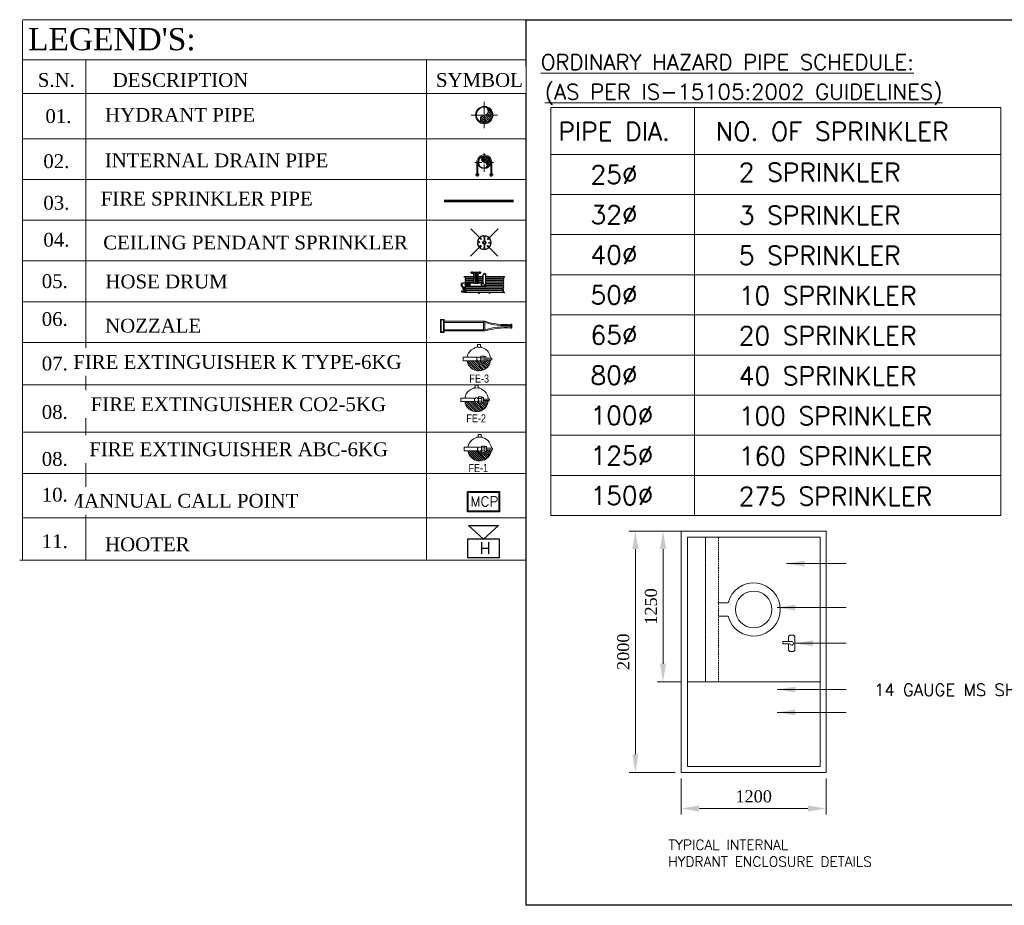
# Model space of a CAD drawing. Header units: inches. Extents: x 127277 to 158499, y 12149 to 20675.
# Tile 1 of 29: x 128240 to 129120, y 14426 to 15217. Entities that reach past the tile are written whole.
import ezdxf

# ---------------------------------------------------------------- set-up
doc = ezdxf.new("R2010")
doc.units = ezdxf.units.IN
doc.header["$MEASUREMENT"] = 0
doc.header["$PDMODE"] = 34
doc.linetypes.add('CENTER', pattern=[50.8, 31.75, -6.35, 6.35, -6.35])
doc.linetypes.add('HIDDEN', pattern=[0.375, 0.25, -0.125])
for name, color, linetype in [('-FT', 7, 'Continuous'), ('FAS', 1, 'Continuous'), ('PP-NOZZLES', 50, 'Continuous'), ('PPFIRE-F-FIRE BOX', 30, 'Continuous')]:
    doc.layers.add(name, color=color, linetype=linetype)
for name, color, linetype, lineweight in [('1-fire extinguisher', 1, 'Continuous', 0), ('FIRE', 1, 'Continuous', 25), ('Fire Extinguisher', 8, 'Continuous', 0), ('PL-SEWER SUMP', 4, 'Continuous', 53), ('PP-FAS MCP', 1, 'Continuous', 5), ('PP-FIRE SPRINKLER', 1, 'Continuous', 0), ('PP-FORMAT', 7, 'Continuous', 18), ('PPFIRE-F- FIRE BOX', 1, 'Continuous', 15), ('PPFIRE-F-RETURN  PIPE', 3, 'Continuous', 0), ('PPFIRE-P-PIPE SUPPORT', 7, 'Continuous', 0)]:
    doc.layers.add(name, color=color, linetype=linetype, lineweight=lineweight)
doc.styles.add('2.5 Arial_regular_annotative', font='arial.ttf', dxfattribs={"width": 0.8, "height": 2.5})
doc.styles.add('Arial', font='GOTHIC.TTF')
doc.styles.add('Calibri Light', font='calibril.ttf', dxfattribs={"height": 0.1})
doc.styles.add('FF TX', font='romans.shx')
doc.styles.add('H P', font='romantic.ttf')
doc.styles.add('romand', font='romand.shx')
doc.styles.add('romant_3', font='romant__.ttf', dxfattribs={"height": 150})
doc.styles.get("Standard").update_dxf_attribs({"font": 'times.ttf', "height": 4})
doc.styles.add('SYMPLEX', font='arial.ttf')
doc.dimstyles.new('HP-50', dxfattribs={"dimscale": 50, "dimtxt": 2, "dimasz": 3, "dimexe": 1, "dimexo": 1, "dimgap": 1, "dimtad": 1, "dimdec": 0, "dimzin": 11, "dimdsep": 46, "dimtxsty": 'H P', "dimcen": 0, "dimdle": 100, "dimclrd": 256, "dimclre": 256, "dimclrt": 256, "dimadec": 0, "dimazin": 0, "dimtfac": 1, "dimtdec": 0, "dimtmove": 0, "dimatfit": 3, "dimfxl": 1, "dimtzin": 11, "dimarcsym": 0})

# ---------------------------------------------------------------- blocks, each defined once
blk = doc.blocks.new('*D691')
at = {"layer": 'Defpoints', "color": 0, "lineweight": 5, "transparency": 16777216}
for p in [(-600, -1350), (600, -1350), (-600, -1648.8)]:
    blk.add_point(p, dxfattribs=at)
at = {"layer": 'PL-SEWER SUMP', "color": 7, "lineweight": -2, "transparency": 16777216}
for p, q in [((-600, -1400), (-600, -1698.8)), ((600, -1400), (600, -1698.8)), ((450, -1648.8), (-450, -1648.8))]:
    blk.add_line(p, q, dxfattribs=at)
at = {"layer": 'PL-SEWER SUMP', "color": 7, "lineweight": 5, "transparency": 16777216}
for points in [[(-450, -1623.8), (-450, -1673.8), (-600, -1648.8)], [(450, -1673.8), (450, -1623.8), (600, -1648.8)]]:
    blk.add_solid(points, dxfattribs=at)
at = {"layer": 'PL-SEWER SUMP', "color": 7, "lineweight": 5, "transparency": 16777216, "insert": (0, -1548.8), "char_height": 100, "attachment_point": 5, "style": 'H P', "bg_fill": 3, "box_fill_scale": 1.25, "bg_fill_color": 257, "bg_fill_transparency": 0}
blk.add_mtext('1200', dxfattribs=at)
blk = doc.blocks.new('*D692')
at = {"layer": 'Defpoints', "color": 0, "lineweight": 5, "transparency": 16777216}
for p in [(-600, 650), (-981.1, -1350), (-600, -1350)]:
    blk.add_point(p, dxfattribs=at)
at = {"layer": 'PL-SEWER SUMP', "color": 7, "lineweight": -2, "transparency": 16777216}
for p, q in [((-650, 650), (-1031.1, 650)), ((-981.1, 500), (-981.1, -1200)), ((-650, -1350), (-1031.1, -1350))]:
    blk.add_line(p, q, dxfattribs=at)
at = {"layer": 'PL-SEWER SUMP', "color": 7, "lineweight": 5, "transparency": 16777216}
for points in [[(-956.1, 500), (-1006.1, 500), (-981.1, 650)], [(-1006.1, -1200), (-956.1, -1200), (-981.1, -1350)]]:
    blk.add_solid(points, dxfattribs=at)
at = {"layer": 'PL-SEWER SUMP', "color": 7, "lineweight": 5, "transparency": 16777216, "insert": (-1081.1, -350), "char_height": 100, "attachment_point": 5, "rotation": 90, "style": 'H P', "bg_fill": 3, "box_fill_scale": 1.25, "bg_fill_color": 257, "bg_fill_transparency": 0}
blk.add_mtext('2000', dxfattribs=at)
blk = doc.blocks.new('*D693')
at = {"layer": 'Defpoints', "color": 0, "lineweight": 5, "transparency": 16777216}
for p in [(-751.3, 650), (-550, 650), (-550, -600)]:
    blk.add_point(p, dxfattribs=at)
at = {"layer": 'PL-SEWER SUMP', "color": 7, "lineweight": -2, "transparency": 16777216}
for p, q in [((-600, 650), (-801.3, 650)), ((-751.3, -450), (-751.3, 500)), ((-600, -600), (-801.3, -600))]:
    blk.add_line(p, q, dxfattribs=at)
at = {"layer": 'PL-SEWER SUMP', "color": 7, "lineweight": 5, "transparency": 16777216}
for points in [[(-726.3, 500), (-776.3, 500), (-751.3, 650)], [(-776.3, -450), (-726.3, -450), (-751.3, -600)]]:
    blk.add_solid(points, dxfattribs=at)
at = {"layer": 'PL-SEWER SUMP', "color": 7, "lineweight": 5, "transparency": 16777216, "insert": (-851.3, 25), "char_height": 100, "attachment_point": 5, "rotation": 90, "style": 'H P', "bg_fill": 3, "box_fill_scale": 1.25, "bg_fill_color": 257, "bg_fill_transparency": 0}
blk.add_mtext('1250', dxfattribs=at)
blk = doc.blocks.new('A$C32221A88')
at = {"layer": 'FAS', "linetype": 'Continuous', "lineweight": 25}
for points in [[(1229.4, -308.7), (1229.4, -43.1), (1382.1, -43.1), (1382.1, -308.7)], [(1382.1, -175.9), (1494.1, -299.4), (1494.1, -52.4)]]:
    blk.add_lwpolyline(points, close=True, dxfattribs=at)
at = {"color": 7, "linetype": 'Continuous', "lineweight": 35, "ltscale": 1000, "insert": (1259.9, -207.3), "char_height": 97.679, "width": 97.679, "attachment_point": 1, "rotation": 90, "style": 'Arial'}
blk.add_mtext('{\\Fromand|c0;H}', dxfattribs=at)
blk = doc.blocks.new('A$C11F365F7')
at = {"layer": 'FAS', "lineweight": 25}
for points in [[(-343, -96), (98, -95), (98, -377), (-343, -377)], [(-333, -106), (88, -105), (88, -367), (-333, -367)]]:
    blk.add_lwpolyline(points, close=True, dxfattribs=at)
at = {"layer": 'FAS', "color": 7, "linetype": 'Continuous', "lineweight": 35, "ltscale": 1000, "insert": (-303, -166), "char_height": 135.65, "width": 414.26, "attachment_point": 1, "style": 'romand'}
blk.add_mtext('{\\Fromand|c0;MCP}', dxfattribs=at)
blk = doc.blocks.new('A$C0C0803E2')
at = {"color": 1}
for p, q in [((77, 433), (77, 158)), ((78, 432), (78, 158)), ((105, 431), (105, 158)), ((132, 431), (132, 158)), ((159, 431), (159, 158)), ((187, 430), (187, 158)), ((214, 430), (214, 158)), ((241, 429), (241, -165)), ((268, 429), (268, -166)), ((295, 429), (295, -166)), ((223, 158), (44, 158)), ((180, 115), (223, 158)), ((223, 158), (223, 93)), ((176, 35), (10, 35)), ((176, 10), (10, 10)), ((180, 115), (44, 115)), ((105, 115), (105, 35)), ((105, 10), (105, -10)), ((132, 115), (132, 35)), ((132, 10), (132, -10)), ((159, 115), (159, 35)), ((159, 10), (159, -10)), ((229, 93), (176, 93)), ((229, 87), (176, 87)), ((176, 87), (176, 35)), ((176, 10), (176, -10)), ((180, 115), (180, 93)), ((229, 87), (229, -100)), ((176, -10), (10, -10)), ((176, -35), (10, -35)), ((105, -35), (105, -163)), ((132, -35), (132, -164)), ((159, -35), (159, -164)), ((176, -35), (176, -100)), ((176, -100), (229, -100)), ((177, -165), (177, -157)), ((179, -100), (179, -131)), ((225, -131), (179, -131)), ((223, -155), (182, -155)), ((183, -131), (183, -155)), ((187, -167), (187, -155)), ((202, -128), (202, -103)), ((217, -167), (217, -155)), ((221, -131), (221, -155)), ((225, -100), (225, -131)), ((227, -165), (227, -157)), ((303, -231), (303, -156)), ((312, -231), (312, -156)), ((177, -230), (177, -222)), ((222, -167), (181, -167)), ((222, -232), (181, -232)), ((223, -220), (182, -220)), ((187, -232), (187, -220)), ((217, -232), (217, -220)), ((227, -230), (227, -222)), ((237, -216), (237, -171)), ((237, -193), (312, -193)), ((241, -216), (241, -171)), ((244, -216), (244, -171)), ((244, -174), (259, -174)), ((244, -183), (259, -183)), ((244, -203), (259, -203)), ((244, -212), (259, -212)), ((259, -174), (271, -176)), ((259, -174), (259, -212)), ((259, -212), (271, -210)), ((271, -211), (271, -175)), ((271, -210), (271, -176)), ((277, -211), (277, -175)), ((277, -188), (303, -188)), ((277, -198), (303, -198))]:
    blk.add_line(p, q, dxfattribs=at)
for points in [[(187, -157), (186, -156), (184, -155), (183, -155), (182, -155), (181, -155), (180, -155), (179, -156), (177, -157)], [(217, -157), (212, -156), (208, -155), (205, -155), (202, -155), (199, -155), (196, -155), (192, -156), (187, -157)], [(217, -157), (219, -156), (220, -155), (221, -155), (222, -155), (223, -155), (224, -155), (226, -156), (227, -157)], [(184, -167), (181, -172), (179, -177), (177, -181), (175, -184), (175, -187), (174, -190), (174, -193), (174, -195), (174, -198), (174, -200), (175, -203), (176, -206), (177, -209), (179, -212), (181, -216), (184, -220)], [(187, -165), (186, -166), (184, -166), (183, -167), (182, -167), (181, -167), (180, -166), (179, -166), (177, -165)], [(187, -222), (186, -221), (184, -220), (183, -220), (182, -220), (181, -220), (180, -220), (179, -221), (177, -222)], [(187, -230), (186, -231), (184, -231), (183, -232), (182, -232), (181, -232), (180, -231), (179, -231), (177, -230)], [(217, -165), (212, -166), (208, -166), (205, -167), (202, -167), (199, -167), (196, -166), (192, -166), (187, -165)], [(217, -222), (212, -221), (208, -220), (205, -220), (202, -220), (199, -220), (196, -220), (192, -221), (187, -222)], [(217, -230), (212, -231), (208, -231), (205, -232), (202, -232), (199, -232), (196, -231), (192, -231), (187, -230)], [(217, -165), (219, -166), (220, -166), (221, -167), (222, -167), (223, -167), (224, -166), (226, -166), (227, -165)], [(217, -222), (219, -221), (220, -220), (221, -220), (222, -220), (223, -220), (224, -220), (226, -221), (227, -222)], [(217, -230), (219, -231), (220, -231), (221, -232), (222, -232), (223, -232), (224, -231), (226, -231), (227, -230)], [(221, -167), (222, -171), (230, -173), (237, -173)], [(221, -220), (222, -215), (230, -213), (237, -213)]]:
    blk.add_lwpolyline(points, dxfattribs=at)
for centre, radius, start, end in [((92, 429), 13.9, 12.8259, 168.805), ((119, 429), 13.9, 12.8259, 168.805), ((146, 428), 13.9, 12.8259, 168.805), ((173, 428), 13.9, 12.8259, 168.805), ((200, 428), 13.9, 12.8259, 168.805), ((227, 427), 13.9, 12.8259, 168.805), ((255, 427), 13.9, 12.8259, 168.805), ((282, 426), 13.9, 12.8259, 168.805), ((309, 426), 13.9, 12.8259, 168.805), ((44, 137), 21.7, 90, 270), ((330, 216), 9.62, 240.8161, 119.1839), ((176, 90), 3.27, 90, 270), ((155, 23), 23.9, 328.6174, 31.3826), ((229, 90), 3.27, 270, 90), ((330, 46), 9.62, 240.8161, 119.1839), ((155, -22), 23.9, 328.6174, 31.3826), ((191, -123), 22.9, 59.5464, 119.6317), ((191, -108), 22.9, 240.3683, 300.4536), ((214, -123), 22.9, 60.3683, 120.4536), ((214, -108), 22.9, 239.5464, 299.6317), ((308, -158), 4.8, 26.6415, 153.3585), ((92, -160), 13.9, 191.195, 347.1741), ((119, -161), 13.9, 191.195, 347.1741), ((146, -161), 13.9, 191.195, 347.1741), ((173, -161), 13.9, 191.195, 280.3679), ((227, -162), 13.9, 275.1235, 347.1741), ((239, -171), 1.59, 0, 180), ((239, -216), 1.59, 180, 0), ((255, -163), 13.9, 191.195, 347.1741), ((242, -171), 1.59, 0, 180), ((242, -216), 1.59, 180, 0), ((282, -163), 13.9, 191.195, 347.1741), ((274, -178), 4.12, 43.7157, 136.2843), ((274, -208), 4.12, 223.7157, 316.2843), ((309, -163), 13.9, 191.195, 347.1741), ((308, -228), 4.8, 206.6415, 333.3585)]:
    blk.add_arc(centre, radius, start, end, dxfattribs=at)
at = {"layer": 'FIRE', "color": 1}
for p, q in [((74, 453), (77, 459)), ((74, 453), (74, 158)), ((77, 459), (77, 158)), ((323, 459), (323, -196)), ((325, 453), (323, 459)), ((325, 453), (325, -191)), ((28, 61), (-9, 61)), ((0, -76), (0, 76)), ((10, 76), (0, 76)), ((10, -76), (10, 76)), ((74, 115), (74, -191)), ((77, 115), (77, -196)), ((77, 115), (77, -162)), ((78, 115), (78, -163)), ((28, -61), (-9, -61)), ((10, -76), (0, -76)), ((74, -191), (77, -196)), ((325, -191), (323, -196))]:
    blk.add_line(p, q, dxfattribs=at)
blk = doc.blocks.new('A$C43F21B05')
at = {"layer": 'PPFIRE-F- FIRE BOX'}
for p, q in [((-27.9, -20.2), (-27.9, -242.8)), ((-21.7, -20.2), (-21.7, -236.5)), ((19.2, -20.2), (19.2, -236.5)), ((25.4, -20.2), (25.4, -242.8)), ((25.4, -236.5), (-27.9, -236.5)), ((25.4, -242.8), (-27.9, -242.8))]:
    blk.add_line(p, q, dxfattribs=at)
for points in [[(36, 0), (36, -20.2), (-36, -20.2), (-36, 0)], [(32.5, -3.6), (32.5, -16.6), (-32.5, -16.6), (-32.5, -3.6)], [(9, -386.3), (9, -392.3), (-12, -392.3), (-12, -386.3)], [(7.4, -387.9), (7.4, -390.7), (-10.5, -390.7), (-10.5, -387.9)]]:
    blk.add_lwpolyline(points, close=True, dxfattribs=at)
for centre, radius, start, end in [((-403.7, -357), 392.8, 355.7167, 16.9094), ((-388.4, -356.7), 383.7, 355.5748, 17.2781), ((361.8, -355.5), 360.4, 161.7772, 184.9141), ((376.8, -355.7), 369.1, 162.1821, 184.7624)]:
    blk.add_arc(centre, radius, start, end, dxfattribs=at)
blk = doc.blocks.new('A$C66E842DC')
at = {"layer": 'PPFIRE-P-PIPE SUPPORT'}
for points in [[(-74.4, 112.7), (-47.7, 112.7), (-47.7, 102.9), (-74.4, 102.9)], [(-74.2, 112.5), (-47.8, 112.5), (-47.8, 103.1), (-74.2, 103.1)], [(47.7, 112.7), (74.4, 112.7), (74.4, 102.9), (47.7, 102.9)], [(47.9, 112.5), (74.2, 112.5), (74.2, 103.1), (47.9, 103.1)]]:
    blk.add_lwpolyline(points, close=True, dxfattribs=at)
for points in [[(-74.2, 112.5), (-67.6, 110.2), (-61, 112.5), (-54.4, 110.2), (-47.8, 112.5)], [(-74.2, 112.5), (-47.8, 112.5)], [(-74.2, 103.1), (-74.2, 112.5)], [(-74.2, 103.1), (-67.6, 105.5), (-61, 103.1), (-54.4, 105.5), (-47.8, 103.1)], [(-67.6, 105.5), (-67.6, 110.2)], [(-65.9, 121), (-66.4, 120), (-65.9, 119), (-66.4, 118), (-65.9, 117), (-66.4, 116), (-65.9, 114.9), (-66.4, 113.9), (-65.9, 112.9)], [(-66.4, 120), (-55.9, 120)], [(-66.4, 118), (-55.9, 118)], [(-66.4, 116), (-55.9, 116)], [(-66.4, 113.9), (-55.9, 113.9)], [(-65.9, 112.9), (-66, 112.7)], [(-65.9, 121), (-56.5, 121)], [(-65.9, 119), (-56.5, 119)], [(-65.9, 117), (-56.5, 117)], [(-65.9, 114.9), (-56.5, 114.9)], [(-65.9, 112.9), (-56.5, 112.9)], [(-65.9, 102.9), (-65.9, -0.2)], [(-61, 103.1), (-61, 112.5)], [(-56.5, 121), (-55.9, 120), (-56.5, 119), (-55.9, 118), (-56.5, 117), (-55.9, 116), (-56.5, 114.9), (-55.9, 113.9), (-56.5, 112.9)], [(-56.5, 112.9), (-56.4, 112.7)], [(-56.5, 102.9), (-56.5, -0.2)], [(-54.4, 105.5), (-54.4, 110.2)], [(47.9, 112.5), (54.5, 110.2), (61.1, 112.5), (67.7, 110.2), (74.2, 112.5)], [(47.9, 103.1), (54.5, 105.5), (61.1, 103.1), (67.7, 105.5), (74.2, 103.1)], [(54.5, 105.5), (54.5, 110.2)], [(56.5, 121), (55.9, 120), (56.5, 119), (55.9, 118), (56.5, 117), (55.9, 115.9), (56.5, 114.9), (55.9, 113.9), (56.5, 112.9)], [(55.9, 120), (66.4, 120)], [(55.9, 118), (66.4, 118)], [(55.9, 115.9), (66.4, 115.9)], [(55.9, 113.9), (66.4, 113.9)], [(56.5, 112.9), (56.4, 112.7)], [(56.5, 121), (65.9, 121)], [(56.5, 121), (65.9, 121)], [(56.5, 119), (65.9, 119)], [(56.5, 117), (65.9, 117)], [(56.5, 114.9), (65.9, 114.9)], [(56.5, 112.9), (65.9, 112.9)], [(56.5, 102.9), (56.5, -0.2)], [(61.1, 103.1), (61.1, 112.5)], [(65.9, 121), (66.4, 120), (65.9, 119), (66.4, 118), (65.9, 117), (66.4, 115.9), (65.9, 114.9), (66.4, 113.9), (65.9, 112.9)], [(65.9, 112.9), (66, 112.7)], [(65.9, 102.9), (65.9, -0.2)], [(67.7, 105.5), (67.7, 110.2)]]:
    blk.add_lwpolyline(points, dxfattribs=at)
for radius, start, end in [(65.9, 180.00139, 269.99702), (56.5, 180.00139, 269.99702), (56.5, 270.00139, 359.99702), (65.9, 270.00139, 359.99702)]:
    blk.add_arc((0, -0.2), radius, start, end, dxfattribs=at)
blk = doc.blocks.new('A$C465C6E6A')
h = blk.add_hatch()
h.set_pattern_fill('ANSI31', color=256, scale=3, angle=180)
h.set_pattern_definition([(225, (27850.841, -26658.129), (6.735192, -6.735192), [])])
edge = h.paths.add_edge_path()
edge.add_ellipse((0, 0), major_axis=(-50, 0), ratio=1, start_angle=270, end_angle=450, ccw=False)
edge.add_ellipse((0, 25), major_axis=(25, 0), ratio=1, start_angle=90, end_angle=270)
edge.add_ellipse((0, -25), major_axis=(-25, 0), ratio=1, start_angle=450, end_angle=630, ccw=False)
at = {"linetype": 'CENTER', "ltscale": 2}
for points in [[(84, 0), (-84, 0)], [(0, 84), (0, -84)]]:
    blk.add_lwpolyline(points, dxfattribs=at)
blk.add_lwpolyline([(0, 50, 1), (0, -50, 1), (0, 0, -1), (0, 50, -1)], format="xyb")
for radius in [55, 50]:
    blk.add_circle((0, 0), radius)
at = {"ltscale": 60}
blk.add_blockref('A$C66E842DC', (0, 0), dxfattribs=at)
blk = doc.blocks.new('A$C670B0A22')
at = {"layer": 'Fire Extinguisher', "color": 6, "linetype": 'Continuous', "lineweight": 0, "ltscale": 250}
for p, q in [((-13.1, 118.7), (13.1, 118.7)), ((-13.1, 15.3), (-13.1, 118.7)), ((13.1, 118.7), (13.1, 15.3)), ((-91.1, 11.5), (-111.9, 11.5)), ((-111.9, 11.5), (-111.9, -11.5)), ((-91.1, 11.5), (-111.9, 11.5)), ((-111.9, 11.5), (-111.9, -11.5)), ((-91.1, 23.1), (-91.1, 11.5)), ((13.1, 15.3), (-13.1, 15.3)), ((-111.9, -11.5), (-91.1, -11.5)), ((-91.1, -11.5), (-111.9, -11.5)), ((-91.1, -11.5), (-91.1, -23.1)), ((-22.6, -15.3), (22.6, -15.3)), ((-22.6, -40), (-22.6, -15.3)), ((22.6, -40), (-22.6, -40)), ((-18.2, -40), (18.2, -40)), ((-18.2, -53.1), (-18.2, -40)), ((18.2, -53.1), (-18.2, -53.1)), ((-9.5, -40), (-9.5, -15.3)), ((-5.8, -53.1), (5.8, -53.1)), ((-5.8, -98.3), (-5.8, -53.1)), ((5.8, -53.1), (5.8, -98.3)), ((9.5, -40), (9.5, -15.3)), ((18.2, -40), (18.2, -53.1)), ((22.6, -15.3), (22.6, -40)), ((5.8, -98.3), (-5.8, -98.3))]:
    blk.add_line(p, q, dxfattribs=at)
at = {"layer": 'Fire Extinguisher', "color": 6, "linetype": 'Continuous'}
for p, q in [((90.5, 0.7, 0), (13.1, 78.1, 0)), ((88.5, 19.1, 0), (19.1, 88.5, 0)), ((78.1, 45.7, 0), (45.7, 78.1, 0)), ((75.7, -49.7, 0), (10.8, 15.3, 0)), ((89.4, -14.4, 0), (13.1, 61.8, 0)), ((86.2, -27.6, 0), (13.1, 45.5, 0)), ((81.6, -39.2, 0), (13.1, 29.2, 0)), ((29.9, -85.4, 0), (5.8, -61.3, 0)), ((8.7, -15.3, 0), (7, -13.6, 0)), ((41.3, -80.5, 0), (14, -53.1, 0)), ((68.7, -59, 0), (14.5, -4.8, 0)), ((51.5, -74.4, 0), (18.2, -41.1, 0)), ((60.6, -67.2, 0), (22.6, -29.2, 0)), ((17.1, -88.9, 0), (5.8, -77.6, 0))]:
    blk.add_line(p, q, dxfattribs=at)
at = {"layer": 'Fire Extinguisher', "color": 6, "linetype": 'Continuous', "lineweight": 0, "ltscale": 250}
blk.add_circle((0, 0), 15.3, dxfattribs=at)
for start, end in [(98.33622, 266.30554), (273.69446, 81.66378)]:
    blk.add_arc((0, 0), 90.5, start, end, dxfattribs=at)
blk = doc.blocks.new('A$C4A5E5D4D')
at = {"layer": 'Fire Extinguisher', "color": 3, "linetype": 'Continuous', "lineweight": 0, "ltscale": 250}
for p, q in [((-13.1, 118.7), (13.1, 118.7)), ((-13.1, 15.3), (-13.1, 118.7)), ((13.1, 118.7), (13.1, 15.3)), ((-91.1, 11.5), (-111.9, 11.5)), ((-111.9, 11.5), (-111.9, -11.5)), ((-91.1, 11.5), (-111.9, 11.5)), ((-111.9, 11.5), (-111.9, -11.5)), ((-91.1, 23.1), (-91.1, 11.5)), ((13.1, 15.3), (-13.1, 15.3)), ((-111.9, -11.5), (-91.1, -11.5)), ((-91.1, -11.5), (-111.9, -11.5)), ((-91.1, -11.5), (-91.1, -23.1)), ((-22.6, -15.3), (22.6, -15.3)), ((-22.6, -40), (-22.6, -15.3)), ((22.6, -40), (-22.6, -40)), ((-18.2, -40), (18.2, -40)), ((-18.2, -53.1), (-18.2, -40)), ((18.2, -53.1), (-18.2, -53.1)), ((-9.5, -40), (-9.5, -15.3)), ((-5.8, -53.1), (5.8, -53.1)), ((-5.8, -98.3), (-5.8, -53.1)), ((5.8, -53.1), (5.8, -98.3)), ((9.5, -40), (9.5, -15.3)), ((18.2, -40), (18.2, -53.1)), ((22.6, -15.3), (22.6, -40)), ((5.8, -98.3), (-5.8, -98.3))]:
    blk.add_line(p, q, dxfattribs=at)
at = {"layer": 'Fire Extinguisher', "color": 3, "linetype": 'Continuous'}
for p, q in [((90.4, 4.9, 0), (13.1, 82.2, 0)), ((87.1, 24.5, 0), (24.5, 87.1, 0)), ((89.9, -10.9, 0), (13.1, 65.9, 0)), ((87.1, -24.4, 0), (13.1, 49.6, 0)), ((82.8, -36.4, 0), (13.1, 33.3, 0)), ((77.3, -47.2, 0), (13.1, 17, 0)), ((32.9, -84.3, 0), (5.8, -57.2, 0)), ((20.5, -88.2, 0), (5.8, -73.5, 0)), ((12.8, -15.3, 0), (9.5, -12, 0)), ((70.5, -56.7, 0), (15.2, -1.4, 0)), ((44, -79.1, 0), (18, -53.1, 0)), ((53.9, -72.7, 0), (21.2, -40, 0)), ((62.7, -65.2, 0), (22.6, -25.1, 0)), ((6.3, -90.3, 0), (5.8, -89.9, 0))]:
    blk.add_line(p, q, dxfattribs=at)
at = {"layer": 'Fire Extinguisher', "color": 3, "linetype": 'Continuous', "lineweight": 0, "ltscale": 250}
blk.add_circle((0, 0), 15.3, dxfattribs=at)
for start, end in [(98.33622, 266.30554), (273.69446, 81.66378)]:
    blk.add_arc((0, 0), 90.5, start, end, dxfattribs=at)
blk = doc.blocks.new('A$C2E8A5E6F')
at = {"layer": 'Fire Extinguisher', "color": 1, "linetype": 'Continuous', "lineweight": 0, "ltscale": 250}
for p, q in [((-13.1, 118.7), (13.1, 118.7)), ((-13.1, 15.3), (-13.1, 118.7)), ((13.1, 118.7), (13.1, 15.3)), ((-91.1, 11.5), (-111.9, 11.5)), ((-111.9, 11.5), (-111.9, -11.5)), ((-91.1, 11.5), (-111.9, 11.5)), ((-111.9, 11.5), (-111.9, -11.5)), ((-91.1, 23.1), (-91.1, 11.5)), ((13.1, 15.3), (-13.1, 15.3)), ((-111.9, -11.5), (-91.1, -11.5)), ((-91.1, -11.5), (-111.9, -11.5)), ((-91.1, -11.5), (-91.1, -23.1)), ((-22.6, -15.3), (22.6, -15.3)), ((-22.6, -40), (-22.6, -15.3)), ((22.6, -40), (-22.6, -40)), ((-18.2, -40), (18.2, -40)), ((-18.2, -53.1), (-18.2, -40)), ((18.2, -53.1), (-18.2, -53.1)), ((-9.5, -40), (-9.5, -15.3)), ((-5.8, -53.1), (5.8, -53.1)), ((-5.8, -98.3), (-5.8, -53.1)), ((5.8, -53.1), (5.8, -98.3)), ((9.5, -40), (9.5, -15.3)), ((18.2, -40), (18.2, -53.1)), ((22.6, -15.3), (22.6, -40)), ((5.8, -98.3), (-5.8, -98.3))]:
    blk.add_line(p, q, dxfattribs=at)
at = {"layer": 'Fire Extinguisher', "linetype": 'Continuous'}
for p, q in [((13.4, 89.5), (89.5, 13.4)), ((34.1, 83.8), (83.8, 34.1)), ((12.5, 15.3), (76.4, -48.6)), ((13.1, 74.8), (90.5, -2.6)), ((13.1, 59.8), (89.1, -16.2)), ((13.1, 44.7), (86, -28.2)), ((13.1, 29.7), (81.7, -38.9)), ((5.8, -53.1), (35.8, -83.1)), ((5.8, -68.2), (24.7, -87.1)), ((9.6, -11.9), (13, -15.3)), ((15.1, -2.3), (70.1, -57.3)), ((18.2, -50.5), (45.8, -78.1)), ((22.6, -24.8), (62.9, -65.1)), ((22.6, -39.9), (54.8, -72)), ((5.8, -83.2), (12.3, -89.7))]:
    blk.add_line(p, q, dxfattribs=at)
at = {"layer": 'Fire Extinguisher', "color": 1, "linetype": 'Continuous', "lineweight": 0, "ltscale": 250}
blk.add_circle((0, 0), 15.3, dxfattribs=at)
for start, end in [(98.33622, 266.30554), (273.69446, 81.66378)]:
    blk.add_arc((0, 0), 90.5, start, end, dxfattribs=at)
blk = doc.blocks.new('FHC DOOE')
at = {"layer": 'PL-SEWER SUMP', "color": 1, "lineweight": 5}
for points in [[(-600, -1350), (600, -1350), (600, 650), (-600, 650)], [(-550, -1300), (550, -1300), (550, 600), (-550, 600)], [(-550, -600), (550, -600), (550, 600), (-550, 600)]]:
    blk.add_lwpolyline(points, close=True, dxfattribs=at)
at = {"layer": 'PL-SEWER SUMP', "color": 1, "linetype": 'HIDDEN', "lineweight": 5}
blk.add_lwpolyline([(-400.1, -600), (-400.1, 600)], dxfattribs=at)
at = {"layer": 'PL-SEWER SUMP', "color": 1, "linetype": 'HIDDEN', "lineweight": 5, "ltscale": 50}
blk.add_lwpolyline([(-293.1, -600), (-293.1, 600)], dxfattribs=at)
at = {"layer": 'PL-SEWER SUMP', "color": 1, "lineweight": 5}
for points in [[(-213, 56.2), (-293.1, 56.2)], [(-213, -56.2), (-293.1, -56.2)], [(315.3, -265.2), (242.1, -265.2), (242.1, -284.6)], [(242.1, -284.6), (300.9, -285.1)]]:
    blk.add_lwpolyline(points, dxfattribs=at)
blk.add_lwpolyline([(288.4, -265.2), (288.4, -231.4, -0.414214), (307.4, -212.4), (323.1, -212.4, -0.414214), (342.1, -231.4), (342.1, -329.2, -0.414214), (323.1, -348.2), (307.4, -348.2, -0.414214), (288.4, -329.2), (288.4, -285)], format="xyb", dxfattribs=at)
blk.add_circle((0, 0), 151.5, dxfattribs=at)
for centre, radius, start, end in [((0, 0), 220.2, 194.77461, 165.22539), ((315.3, -280.3), 15.1, 198.5582, 90)]:
    blk.add_arc(centre, radius, start, end, dxfattribs=at)
at = {"lineweight": 18, "char_height": 100, "attachment_point": 2, "line_spacing_factor": 1.120755, "style": 'romant_3'}
for s, insert, width in [('GLASS VISION PANEL', (10005.3, 427.1), 18408.496), ('HOSE REEL ETC.', (10005.3, 62.8), 18408.496), ('LOCKING ARRANGEMENT ', (10005.3, -233.2), 18408.496), ('14 GAUGE MS SHEET', (1702.3, -616.1), 1800.886), ('STEEL SHUTTER ', (10005.3, -805.3), 18408.496)]:
    blk.add_mtext(s, dxfattribs=dict(at, insert=insert, width=width))
at = {"layer": 'PL-SEWER SUMP', "insert": (1011.3, 607.7), "char_height": 0.2, "width": 1351.208, "attachment_point": 1}
blk.add_mtext('GLASS', dxfattribs=at)
at = {"layer": 'PL-SEWER SUMP', "lineweight": 5}
for points in [[(271.5, 380), (767.5, 380)], [(195.6, 15.8), (767.5, 15.8)], [(342.1, -280.3), (767.5, -280.3)], [(195.6, -663.2), (767.5, -663.2)], [(195.6, -852.4), (767.5, -852.4)]]:
    blk.add_leader(points, dimstyle='HP-50', override={"dimgap": 1, "dimtad": 0, "dimclrd": 7, "dimtfill": 1, "dimarcsym": 2}, dxfattribs=at)
at = {"layer": 'PL-SEWER SUMP', "color": 1, "lineweight": 5}
dim = blk.add_linear_dim(base=(-600, -1648.8), p1=(600, -1350), p2=(-600, -1350), dimstyle='HP-50', override={"dimclrd": 7, "dimclre": 7, "dimclrt": 7, "dimtfill": 1, "dimarcsym": 2}, dxfattribs=at)
dim.commit()
dim.dimension.update_dxf_attribs({"geometry": '*D691', "text_midpoint": (0, -1548.8)})
dim = blk.add_linear_dim(base=(-981.1, -1350), p1=(-600, 650), p2=(-600, -1350), angle=90, dimstyle='HP-50', override={"dimclrd": 7, "dimclre": 7, "dimclrt": 7, "dimtfill": 1, "dimarcsym": 2}, dxfattribs=at)
dim.commit()
dim.dimension.update_dxf_attribs({"geometry": '*D692', "text_midpoint": (-1081.1, -350)})
dim = blk.add_linear_dim(base=(-751.3, 650), p1=(-550, -600), p2=(-550, 650), angle=90, dimstyle='HP-50', override={"dimclrd": 7, "dimclre": 7, "dimclrt": 7, "dimtfill": 1, "dimarcsym": 2}, dxfattribs=at)
dim.commit()
dim.dimension.update_dxf_attribs({"geometry": '*D693', "text_midpoint": (-851.3, 25)})

msp = doc.modelspace()

# ---------------------------------------------------------------- hatches: boundary and pattern name
at = {"layer": 'PPFIRE-F-FIRE BOX', "lineweight": 0}
h = msp.add_hatch(dxfattribs=at)
h.set_pattern_fill('ANSI31', color=256, scale=0.4229, angle=360)
h.set_pattern_definition([(315, (124729.3734, 11373.9898), (-0.94943784, -0.94943784), [])])
edge = h.paths.add_edge_path()
edge.add_ellipse((128655.41, 15128.37), major_axis=(-3.52, 0), ratio=1, start_angle=270, end_angle=450, ccw=False)
edge.add_ellipse((128655.41, 15135.42), major_axis=(3.52, 0), ratio=1, start_angle=270, end_angle=450)
edge.add_ellipse((128655.41, 15131.9), major_axis=(-7.05, 0), ratio=1, start_angle=450, end_angle=630, ccw=False)

# ---------------------------------------------------------------- linework, layer by layer
at = {"layer": 'PP-FIRE SPRINKLER', "color": 1, "lineweight": -3}
for p, q in [((128652.76, 15020.87, -2.39), (128643.3, 15030.33, -2.39)), ((128652.7, 15020.81, -2.39), (128650.82, 15022.01, -2.39)), ((128652.82, 15020.93, -2.39), (128651.64, 15022.79, -2.39)), ((128655.49, 15021.89, -2.39), (128655.01, 15024.07, -2.39)), ((128655.15, 15021.89, -2.39), (128655.15, 15019.45, -2.39)), ((128655.63, 15021.88, -2.39), (128656.11, 15024.04, -2.39)), ((128655.63, 15021.89, -2.39), (128655.63, 15019.45, -2.39)), ((128658.19, 15020.7, -2.39), (128659.39, 15022.58, -2.39)), ((128658.23, 15020.66, -2.39), (128667.77, 15030.2, -2.39)), ((128658.27, 15020.61, -2.39), (128660.13, 15021.8, -2.39)), ((128652.6, 15015.3, -2.39), (128643.17, 15005.86, -2.39)), ((128651.51, 15018.03, -2.39), (128649.33, 15017.55, -2.39)), ((128651.51, 15018.22, -2.39), (128649.35, 15018.69, -2.39)), ((128652.54, 15015.36, -2.39), (128650.68, 15014.18, -2.39)), ((128652.67, 15015.23, -2.39), (128651.48, 15013.36, -2.39)), ((128655.3, 15014.13, -2.39), (128654.82, 15011.96, -2.39)), ((128655.15, 15016.57, -2.39), (128655.15, 15014.13, -2.39)), ((128655.46, 15014.13, -2.39), (128655.94, 15011.96, -2.39)), ((128655.63, 15016.57, -2.39), (128655.63, 15014.13, -2.39)), ((128658.07, 15015.2, -2.39), (128659.26, 15013.33, -2.39)), ((128658.12, 15015.25, -2.39), (128667.64, 15005.73, -2.39)), ((128658.16, 15015.3, -2.39), (128660.04, 15014.1, -2.39)), ((128659.27, 15017.99, -2.39), (128661.44, 15018.48, -2.39)), ((128659.27, 15017.88, -2.39), (128661.43, 15017.4, -2.39))]:
    msp.add_line(p, q, dxfattribs=at)
at = {"layer": 'PP-FIRE SPRINKLER', "color": 1, "lineweight": -3, "const_width": 2.44, "elevation": -2.39}
msp.add_lwpolyline([(128619.52, 15055.12), (128681.74, 15055.12)], dxfattribs=at)
at = {"layer": 'PP-FIRE SPRINKLER', "color": 1, "lineweight": -2}
msp.add_circle((128655.39, 15018.01, -2.39), 1.06, dxfattribs=at)
at = {"layer": 'PP-FIRE SPRINKLER', "color": 1, "lineweight": -3}
for centre, major_axis, start_param, end_param in [((128655.39, 15018.01, -2.39), (-4.3, -4.3), 4.778634, 5.384791), ((128655.39, 15018.01, -2.39), (4.3, -4.3), 2.418515, 3.021492), ((128655.39, 15021.79, -2.39), (-0.182, -0.182), 2.722281, 5.131701), ((128655.39, 15018.01, -2.39), (4.3, -4.3), 1.637496, 2.236801), ((128655.39, 15018.01, -2.39), (4.3, -4.3), 0.862204, 1.45951), ((128655.39, 15018.01, -2.39), (-4.3, -4.3), 5.57395, 6.180955), ((128655.39, 15018.01, -2.39), (4.3, -4.3), 4.798644, 5.40368), ((128655.39, 15018.01, -2.39), (0, -1.44), 5.497787, 11.780972), ((128655.39, 15018.01, -2.39), (0, -1.06), 5.497787, 11.780972), ((128655.39, 15014.23, -2.39), (-0.182, -0.182), 5.863873, 8.273293), ((128655.39, 15018.01, -2.39), (4.3, -4.3), 5.588406, 6.189787), ((128655.39, 15018.01, -2.39), (-4.3, -4.3), 1.657505, 2.255676)]:
    msp.add_ellipse(centre, major_axis=major_axis, ratio=1, start_param=start_param, end_param=end_param, dxfattribs=at)
at = {"layer": 'PP-FORMAT', "color": 0, "lineweight": 0}
for p, q in [((128692.96, 15217.04, -2.39), (128242.68, 15217.04, -2.39)), ((128692.96, 15181.32, -2.39), (128242.68, 15181.32, -2.39))]:
    msp.add_line(p, q, dxfattribs=at)
at = {"layer": 'PP-FORMAT', "color": 0, "lineweight": 0, "ltscale": 0.9}
msp.add_line((128242.68, 15181.32, -2.39), (128692.96, 15181.32, -2.39), dxfattribs=at)
msp.add_line((128242.68, 15181.32, -2.39), (128692.96, 15181.32, -2.39), dxfattribs=at)
at = {"layer": 'PP-FORMAT', "color": 0, "lineweight": 5}
for p, q in [((128843.24, 15138.53, -2.39), (128843.24, 14774.23, -2.39)), ((128715.01, 15096.77, -2.39), (129117.21, 15096.77, -2.39)), ((128715.01, 15060.93, -2.39), (129117.21, 15060.93, -2.39)), ((128715.01, 15025.09, -2.39), (129117.21, 15025.09, -2.39)), ((128715.01, 14989.26, -2.39), (129117.21, 14989.26, -2.39)), ((128715.01, 14953.42, -2.39), (129117.21, 14953.42, -2.39)), ((128715.01, 14917.58, -2.39), (129117.21, 14917.58, -2.39)), ((128715.01, 14881.75, -2.39), (129117.21, 14881.75, -2.39)), ((128715.01, 14845.91, -2.39), (129117.21, 14845.91, -2.39)), ((128715.01, 14810.07, -2.39), (129117.21, 14810.07, -2.39))]:
    msp.add_line(p, q, dxfattribs=at)
at = {"layer": 'PP-FORMAT', "color": 0, "lineweight": 0, "elevation": -2.39}
for points in [[(128242.68, 15216.17), (128242.68, 14734.27)], [(128242.68, 15110.67), (128692.96, 15110.67)], [(128242.68, 15001.58), (128692.96, 15001.58)], [(128242.68, 14965.22), (128692.96, 14965.22)], [(128242.68, 14928.86), (128692.96, 14928.86)], [(128242.68, 14890.81), (128692.96, 14890.81)], [(128242.68, 14848.83), (128692.96, 14848.83)], [(128242.68, 14811.91), (128692.96, 14811.91)], [(128242.68, 14772.04), (128692.96, 14772.04)], [(128240.16, 14734.27), (128692.96, 14734.27)]]:
    msp.add_lwpolyline(points, dxfattribs=at)
at = {"layer": 'PP-FORMAT', "color": 0, "lineweight": 5, "extrusion": (-4.19145e-09, -2.60704e-09, 1), "elevation": -2.39}
msp.add_lwpolyline([(128715.01, 15138.53), (129117.21, 15138.53), (129117.21, 14774.23), (128715.01, 14774.23)], close=True, dxfattribs=at)
at = {"layer": 'PP-NOZZLES', "color": 7, "lineweight": 0, "elevation": -2.39}
msp.add_lwpolyline([(128603.89, 15181.32), (128603.89, 14734.27)], dxfattribs=at)
at = {"layer": 'PPFIRE-F-FIRE BOX', "lineweight": 0, "elevation": -2.39}
msp.add_lwpolyline([(128655.41, 15138.95, -1), (128655.41, 15124.85, -1), (128655.41, 15131.9, 1), (128655.41, 15138.95, 1)], format="xyb", dxfattribs=at)
for points in [[(128655.41, 15143.74), (128655.41, 15120.06)], [(128643.57, 15131.9), (128667.26, 15131.9)]]:
    msp.add_lwpolyline(points, dxfattribs=at)
at = {"layer": 'PPFIRE-F-FIRE BOX', "lineweight": 0}
for radius in [7.75, 7.75, 7.05]:
    msp.add_circle((128655.41, 15131.9, -2.39), radius, dxfattribs=at)

# ---------------------------------------------------------------- block references
at = {"layer": '1-fire extinguisher'}
for name, p, xscale, yscale, zscale, rotation in [('A$C670B0A22', (128650.53, 14914, -0.57), -0.1168952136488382, 0.1168952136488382, 0.1168952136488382, 89.99999999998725), ('A$C4A5E5D4D', (128648.46, 14877.57, -2.94), -0.1168952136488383, 0.1168952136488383, 0.1168952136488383, 89.99999999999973), ('A$C2E8A5E6F', (128651.21, 14833.61, -3.57), -0.1168952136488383, 0.1168952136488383, 0.1168952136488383, 89.99999999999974)]:
    msp.add_blockref(name, p, dxfattribs=dict(at, xscale=xscale, yscale=yscale, zscale=zscale, rotation=rotation))
at = {"layer": 'PL-SEWER SUMP', "lineweight": 5, "xscale": 0.1078109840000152, "yscale": 0.1078109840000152, "zscale": 0.1078109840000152}
msp.add_blockref('FHC DOOE', (128896.18, 14690.32, -1.69), dxfattribs=at)
at = {"layer": 'PP-FAS MCP', "color": 6, "ltscale": 9}
for name, p, xscale, yscale, zscale, rotation in [('A$C11F365F7', (128662.77, 14801.99, -2.39), 0.06503246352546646, 0.06503246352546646, 0.06503246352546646, 359.9999999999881), ('A$C32221A88', (128673.63, 14604.36, -2.39), -0.1076931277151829, 0.1076931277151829, 0.1076931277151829, 269.9999999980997)]:
    msp.add_blockref(name, p, dxfattribs=dict(at, xscale=xscale, yscale=yscale, zscale=zscale, rotation=rotation))
at = {"layer": 'PPFIRE-F-FIRE BOX', "lineweight": 0, "ltscale": 60}
for name, p, xscale, yscale, zscale, rotation in [('A$C0C0803E2', (128648.07, 14991.56, -2.39), 0.05593005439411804, 0.05593005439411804, 0.05593005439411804, 270.0000000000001), ('A$C43F21B05', (128616.39, 14943.58, -2.39), 0.162349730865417, 0.162349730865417, 0.162349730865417, 89.99999999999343)]:
    msp.add_blockref(name, p, dxfattribs=dict(at, xscale=xscale, yscale=yscale, zscale=zscale, rotation=rotation))
at = {"layer": 'PPFIRE-F-RETURN  PIPE', "lineweight": -3, "xscale": 0.1013204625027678, "yscale": 0.1013204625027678, "zscale": 0.1013204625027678, "rotation": 179.9994087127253}
msp.add_blockref('A$C465C6E6A', (128655.4, 15089.66, -2.39), dxfattribs=at)

# ---------------------------------------------------------------- texts
at = {"lineweight": 5, "insert": (128819.81, 14484.64, -2.05), "char_height": 8.9967, "width": 352.7099, "attachment_point": 1, "style": 'romant_3'}
msp.add_mtext('TYPICAL INTERNAL \\PHYDRANT ENCLOSURE DETAILS', dxfattribs=at)
at = {"layer": '1-fire extinguisher', "color": 3, "style": '2.5 Arial_regular_annotative', "width": 0.8}
msp.add_text('FE-2', height=7.235, dxfattribs=at).set_placement((128639.39, 14857.41, -2.94))
at = {"layer": 'Fire Extinguisher', "color": 6, "style": '2.5 Arial_regular_annotative', "width": 0.8}
msp.add_text('FE-3', height=7.235, rotation=360, dxfattribs=at).set_placement((128642.1, 14892.89, -0.57))
at = {"layer": 'Fire Extinguisher', "color": 1, "style": '2.5 Arial_regular_annotative', "width": 0.8}
msp.add_text('FE-1', height=7.235, dxfattribs=at).set_placement((128641.24, 14813.03, -3.57))
at = {"layer": 'PP-FORMAT', "color": 0, "lineweight": 5, "style": 'FF TX'}
for s, height, p in [('%%UORDINARY HAZARD PIPE SCHEDULE:', 13.9153, (128705.96, 15172.19, -2.39)), ('%%U(AS PER IS-15105:2002 GUIDELINES)', 13.9153, (128709.51, 15145.68, -2.39)), ('PIPE DIA.', 16.396, (128721.5, 15109.02, -2.39)), ('NO. OF SPRINKLER', 16.3964, (128862.35, 15109.02, -2.39)), ('25%%C', 16.396, (128750.32, 15070.5, -2.39)), ('2 SPRINKLER', 16.3964, (128882.78, 15072.56, -2.39)), ('32%%C', 16.396, (128750.32, 15034.66, -2.39)), ('3 SPRINKLER', 16.3964, (128882.78, 15034.11, -2.39)), ('40%%C', 16.396, (128750.32, 14998.82, -2.39)), ('5 SPRINKLER', 16.3964, (128882.78, 14998.27, -2.39)), ('50%%C', 16.396, (128750.32, 14962.99, -2.39)), ('10 SPRINKLER', 16.3964, (128882.78, 14962.44, -2.39)), ('65%%C', 16.396, (128750.32, 14927.15, -2.39)), ('20 SPRINKLER', 16.3964, (128882.78, 14926.6, -2.39)), ('80%%C', 16.396, (128750.32, 14891.31, -2.39)), ('40 SPRINKLER', 16.3964, (128882.78, 14890.76, -2.39)), ('100%%C', 16.396, (128750.32, 14855.47, -2.39)), ('100 SPRINKLER', 16.3964, (128882.78, 14854.92, -2.39)), ('125%%C', 16.396, (128750.32, 14819.64, -2.39)), ('160 SPRINKLER', 16.3964, (128882.78, 14819.09, -2.39)), ('150%%C', 16.396, (128750.32, 14783.8, -2.39)), ('275 SPRINKLER', 16.3964, (128882.78, 14783.25, -2.39))]:
    msp.add_text(s, height=height, dxfattribs=at).set_placement(p)
at = {"layer": 'PP-FORMAT', "color": 0, "lineweight": 0, "insert": (128247.65, 15199.47, -2.39), "char_height": 19.7756, "width": 706.0981, "attachment_point": 4, "style": 'Calibri Light'}
msp.add_mtext("{\\fTimes New Roman|b0|i0|c0|p34;LEGEND'S:}", dxfattribs=at)
at = {"layer": 'PP-FORMAT', "color": 0, "lineweight": 0, "char_height": 12.3391, "attachment_point": 5, "style": 'SYMPLEX', "bg_fill": 2}
for s, insert in [('{\\fTimes New Roman|b0|i0|c0|p0;S.N.', (128272.95, 15163.1, -2.39)), ('{\\fTimes New Roman|b0|i0|c0|p0;DESCRIPTION}', (128383.89, 15163.1, -2.39)), ('{\\fTimes New Roman|b0|i0|c0|p0;01.}', (128274.8, 15130.81, -2.39)), ('{\\fTimes New Roman|b0|i0|c0|p0;HYDRANT PIPE}', (128383.52, 15132.02, -2.39)), ('{\\fTimes New Roman|b0|i0|c0|p0;02.}', (128272.95, 15090.55, -2.39)), ('{\\fTimes New Roman|b0|i0|c0|p0;INTERNAL DRAIN PIPE}', (128416.1, 15091.41, -2.39)), ('{\\fTimes New Roman|b0|i0|c0|p0;03.}', (128272.95, 15053.42, -2.39)), ('{\\fTimes New Roman|b0|i0|c0|p0;FIRE SPRINKLER PIPE}', (128407.29, 15057.18, -2.39)), ('{\\fTimes New Roman|b0|i0|c0|p0;04.}', (128272.95, 15020.38, -2.39)), ('{\\fTimes New Roman|b0|i0|c0|p0;05.}', (128271.53, 14983.42, -2.39)), ('{\\fTimes New Roman|b0|i0|c0|p0;HOSE DRUM}', (128371.39, 14983.18, -2.39)), ('{\\fTimes New Roman|b0|i0|c0|p0;07.}', (128271.53, 14909.87, -2.39)), ('{\\fTimes New Roman|b0|i0|c0|p0;08.}', (128271.53, 14866.6, -2.39)), ('{\\fTimes New Roman|b0|i0|c0|p0;11.}', (128271.53, 14751.17, -2.39))]:
    msp.add_mtext(s, dxfattribs=dict(at, insert=insert))

# ---------------------------------------------------------------- next in the draw order: linework, layer by layer
at = {"layer": '-FT', "color": 11, "elevation": -2.39}
msp.add_lwpolyline([(128692.96, 15217.04), (129635.15, 15217.04), (129635.15, 14426.14), (128692.96, 14426.14)], close=True, dxfattribs=at)
at = {"layer": 'PP-FORMAT', "color": 0, "lineweight": 0, "elevation": -2.39}
for points in [[(128299.14, 15181.32), (128299.14, 14734.27)], [(128242.68, 15074.31), (128692.96, 15074.31)], [(128242.68, 15037.95), (128692.96, 15037.95)]]:
    msp.add_lwpolyline(points, dxfattribs=at)

# ---------------------------------------------------------------- next in the draw order: texts
at = {"layer": 'PP-FORMAT', "color": 0, "lineweight": 0, "char_height": 12.3391, "attachment_point": 5, "style": 'SYMPLEX', "bg_fill": 2}
for s, insert in [('{\\fTimes New Roman|b0|i0|c0|p0;CEILING PENDANT SPRINKLER}', (128450.98, 15017.97, -2.39)), ('{\\fTimes New Roman|b0|i0|c0|p0;06.}', (128271.53, 14949.59, -2.39)), ('{\\fTimes New Roman|b0|i0|c0|p0;NOZZALE}', (128359.46, 14943.71, -2.39)), ('{\\fTimes New Roman|b0|i0|c0|p0;08.}', (128271.53, 14824.62, -2.39))]:
    msp.add_mtext(s, dxfattribs=dict(at, insert=insert))
at = {"layer": 'PP-FORMAT', "color": 0, "lineweight": 0, "insert": (128354.25, 14748.48, -2.39), "char_height": 12.3391, "width": 75.0494, "attachment_point": 5, "style": 'SYMPLEX', "bg_fill": 2}
msp.add_mtext('{\\fTimes New Roman|b0|i0|c0|p34;\\C7;HOOTER}', dxfattribs=at)

# ---------------------------------------------------------------- next in the draw order: texts
at = {"layer": 'PP-FORMAT', "color": 0, "lineweight": 0, "insert": (128651.03, 15163.1, -2.39), "char_height": 12.3391, "attachment_point": 5, "style": 'SYMPLEX', "bg_fill": 2}
msp.add_mtext('{\\fTimes New Roman|b0|i0|c0|p0;SYMBOL', dxfattribs=at)
at = {"layer": 'PP-FORMAT', "color": 0, "lineweight": 0, "char_height": 12.3391, "attachment_point": 5, "style": 'SYMPLEX', "bg_fill": 2}
for s, insert, width in [('{\\fTimes New Roman|b0|i0|c0|p2;FIRE EXTINGUISHER K TYPE-6KG}', (128434.75, 14911.29, -2.39), 316.2144), ('{\\fTimes New Roman|b0|i0|c0|p2;FIRE EXTINGUISHER CO2-5KG}', (128435.59, 14873.53, -0.57), 270.8753), ('{\\fTimes New Roman|b0|i0|c0|p2;FIRE EXTINGUISHER ABC-6KG}', (128435.87, 14833.32, -0.57), 270.8753), ('{\\fTimes New Roman|b0|i0|c0|p34;\\C7;MANNUAL CALL POINT}', (128385.17, 14787.34, -2.39), 270.8753)]:
    msp.add_mtext(s, dxfattribs=dict(at, insert=insert, width=width))

# ---------------------------------------------------------------- next in the draw order: linework, layer by layer
at = {"layer": 'PP-FORMAT', "color": 7, "lineweight": 0, "elevation": -2.39}
msp.add_lwpolyline([(128692.96, 14773.73), (128692.96, 15217.04)], dxfattribs=at)
at = {"layer": 'PP-FORMAT', "color": 0, "lineweight": 0, "elevation": -2.39}
msp.add_lwpolyline([(128242.68, 15151.28), (128692.96, 15151.28)], dxfattribs=at)

# ---------------------------------------------------------------- next in the draw order: texts
at = {"layer": 'PP-FORMAT', "color": 0, "lineweight": 0, "insert": (128271.53, 14792.7, -2.39), "char_height": 12.3391, "attachment_point": 5, "style": 'SYMPLEX', "bg_fill": 2}
msp.add_mtext('{\\fTimes New Roman|b0|i0|c0|p0;10.}', dxfattribs=at)

doc.saveas('drawing.dxf')
